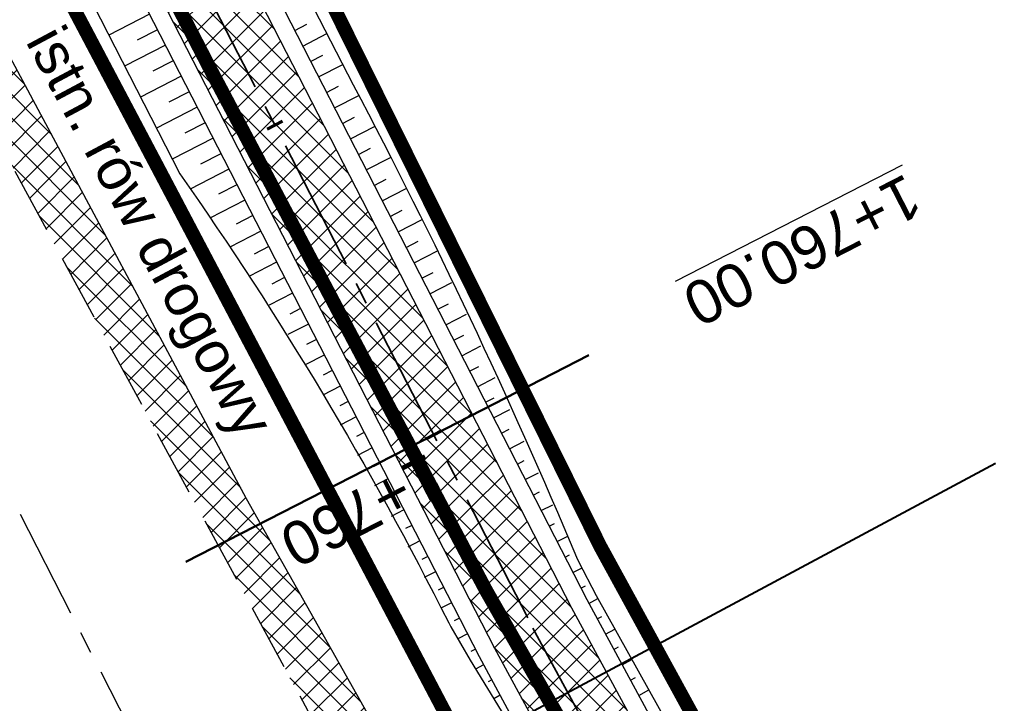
# Model space of a CAD drawing. Header units: metres. Extents: x 7529682 to 7533711, y 5721195 to 5727842.
# Tile 141 of 232: x 7530527 to 7530555, y 5726234 to 5726254. Entities that reach past the tile are written whole.
import ezdxf

# ---------------------------------------------------------------- set-up
doc = ezdxf.new("R2010")
doc.units = ezdxf.units.M
for name, pattern in [('817-dzialki-09-05-04$0$HIDDEN', [0.375, 0.25, -0.125]), ('ACAD_ISO05W100', [33, 24, -3, 0, -3, 0, -3]), ('CENTER', [50.800000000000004, 31.75, -6.35, 6.35, -6.35]), ('CENTER2', [28.575000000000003, 19.05, -3.175, 3.175, -3.175]), ('HIDDEN', [9.524999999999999, 6.35, -3.175])]:
    doc.linetypes.add(name, pattern=pattern)
for name, color, linetype in [('C-DROGI-SYTUACJA', 7, 'Continuous'), ('C-DROGI-SYTUACJA-ETYKIETY', 7, 'Continuous'), ('D-hatch-pobocza', 131, 'Continuous'), ('D-pobocza', 60, 'Continuous'), ('D-rowy', 160, 'Continuous'), ('D-skarpa', 2, 'Continuous'), ('D-skarpa-kreskowanie', 2, 'Continuous')]:
    doc.layers.add(name, color=color, linetype=linetype)
for name, color, linetype, lineweight, true_color in [('D-hatch-ciag-pieszo-rowerowy', 7, 'Continuous', 13, 0xff9f80), ('D-LR-etap-III', 7, '817-dzialki-09-05-04$0$HIDDEN', 50, 0x00008f), ('D-przekroje-pop', 7, 'Continuous', 50, 0x000099), ('D-typowe', 7, 'Continuous', 40, 0x0061c2)]:
    doc.layers.add(name, color=color, linetype=linetype, lineweight=lineweight, true_color=true_color)
for name, color, linetype, lineweight in [('D-krawędzie', 3, 'Continuous', 30), ('D-obrzeża', 2, 'Continuous', 30), ('D-opisy', 2, 'Continuous', 30), ('D-oś', 10, 'CENTER', 30), ('D-pas-drogowy', 7, 'ACAD_ISO05W100', 50)]:
    doc.layers.add(name, color=color, linetype=linetype, lineweight=lineweight)
doc.layers.add('poprzeczki', color=7, linetype='Continuous', true_color=0x0000c7)
doc.styles.get("Standard").update_dxf_attribs({"font": 'arial.ttf'})
pattern_1 = [(45, (0, 0), (-0.3367596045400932, 0.3367596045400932), []), (135, (0, 0), (-0.3367596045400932, -0.3367596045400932), [])]

# ---------------------------------------------------------------- blocks, each defined once
blk = doc.blocks.new('AeccTickLine')
at = {"color": 0, "linetype": 'ByBlock', "lineweight": -2}
blk.add_line((0, 1), (-3.673819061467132e-16, -1), dxfattribs=at)

msp = doc.modelspace()

# ---------------------------------------------------------------- hatches: boundary and pattern name
at = {"layer": 'D-hatch-ciag-pieszo-rowerowy'}
h = msp.add_hatch(dxfattribs=at)
h.set_pattern_fill('ANSI37', color=256, scale=0.15, style=0)
h.set_pattern_definition(pattern_1)
edge = h.paths.add_edge_path()
edge.add_line((7530579.998522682, 5726163.493739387), (7530582.284496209, 5726164.518555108))
edge.add_line((7530582.284496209, 5726164.518555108), (7530574.938047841, 5726178.433592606))
edge.add_arc((7530619.154135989, 5726201.777490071), 49.99999999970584, 202.6680019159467, 207.8318275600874, ccw=False)
edge.add_line((7530573.016462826, 5726182.507951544), (7530570.149922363, 5726189.371401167))
edge.add_arc((7530524.012249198, 5726170.10186264), 50.00000000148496, 22.66800191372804, 27.59343639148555)
edge.add_line((7530568.325081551, 5726193.261588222), (7530565.111118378, 5726199.411048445))
edge.add_arc((7530529.660852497, 5726180.883267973), 40.00000000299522, 27.5934364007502, 33.13088798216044)
edge.add_line((7530563.157820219, 5726202.745407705), (7530555.510576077, 5726214.462444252))
edge.add_arc((7530589.007543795, 5726236.324583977), 39.99999999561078, 208.4475238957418, 213.1308879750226, ccw=False)
edge.add_line((7530553.837393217, 5726217.270437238), (7530543.027684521, 5726237.223001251))
edge.add_line((7530543.027684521, 5726237.223001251), (7530528.098577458, 5726266.318802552))
edge.add_line((7530528.098577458, 5726266.318802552), (7530507.524476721, 5726305.703644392))
edge.add_line((7530507.524476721, 5726305.703644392), (7530488.365786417, 5726341.908676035))
edge.add_line((7530488.365786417, 5726341.908676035), (7530485.291037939, 5726347.724119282))
edge.add_line((7530485.291037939, 5726347.724119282), (7530482.336740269, 5726347.963133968))
edge.add_line((7530482.336740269, 5726347.963133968), (7530486.156097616, 5726340.739370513))
edge.add_line((7530486.156097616, 5726340.739370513), (7530505.311679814, 5726304.540212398))
edge.add_line((7530505.311679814, 5726304.540212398), (7530525.878466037, 5726265.169372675))
edge.add_line((7530525.878466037, 5726265.169372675), (7530540.816194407, 5726236.056769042))
edge.add_line((7530540.816194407, 5726236.056769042), (7530551.687957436, 5726215.98966512))
edge.add_arc((7530586.858108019, 5726235.043811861), 40.00000000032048, 208.4475238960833, 213.1308879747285)
edge.add_line((7530553.361140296, 5726213.181672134), (7530560.998180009, 5726201.480270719))
edge.add_arc((7530527.501212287, 5726179.618130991), 40.00000000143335, 27.59343638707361, 33.130887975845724, ccw=False)
edge.add_line((7530562.95147817, 5726198.145911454), (7530566.059636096, 5726192.19889448))
edge.add_arc((7530521.746803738, 5726169.039168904), 50.00000000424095, 22.668001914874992, 27.593436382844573, ccw=False)
edge.add_line((7530567.884476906, 5726188.308707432), (7530570.753025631, 5726181.440449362))
edge.add_arc((7530616.890698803, 5726200.709987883), 50.00000000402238, 202.6680019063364, 207.8318275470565)
edge.add_line((7530572.674610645, 5726177.366090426), (7530579.998522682, 5726163.493739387))
at = {"layer": 'D-hatch-pobocza'}
h = msp.add_hatch(dxfattribs=at)
h.set_pattern_fill('ANSI37', color=256, scale=0.15, style=0)
h.set_pattern_definition(pattern_1)
h.paths.add_polyline_path([(7530484.05, 5726334.34), (7530471.92, 5726357.11), (7530458.95, 5726381.07), (7530447.57, 5726403.23), (7530435.55, 5726425.46), (7530424.34, 5726446.96), (7530408.219999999, 5726477.68), (7530396.719999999, 5726499.26), (7530381.74, 5726527.87), (7530371.44, 5726547.5), (7530359.58, 5726569.81), (7530349.42, 5726588.72), (7530332.29, 5726621.37), (7530323.719999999, 5726638.05), (7530306.54, 5726670.82), (7530298.559999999, 5726686.33), (7530287.259999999, 5726707.54), (7530284.291048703, 5726713.261271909), (7530282.669641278, 5726712.403913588), (7530284.501430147, 5726708.939695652), (7530291.375516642, 5726695.939652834), (7530296.045865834, 5726687.107244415), (7530304.46414878, 5726671.186868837), (7530316.603827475, 5726648.181421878), (7530333.058434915, 5726617.014067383), (7530350.00379698, 5726585.00616126), (7530367.257623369, 5726552.315762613), (7530385.762825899, 5726517.234589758), (7530404.054360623, 5726482.546167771), (7530421.086512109, 5726450.182125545), (7530442.441939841, 5726409.661369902), (7530463.421308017, 5726369.849931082), (7530489.269347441, 5726320.82820421), (7530506.411845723, 5726288.291398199), (7530524.314558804, 5726254.7836642), (7530540.549094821, 5726224.891183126), (7530548.272673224, 5726210.668598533), (7530551.69684983, 5726207.034942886), (7530543.21, 5726222.9), (7530538.34, 5726232.11), (7530533.7, 5726240.35), (7530511.95, 5726280.97), (7530499.24, 5726305.31)])

# ---------------------------------------------------------------- linework, layer by layer
at = {"layer": 'C-DROGI-SYTUACJA', "color": 10, "linetype": 'CENTER2', "lineweight": 35, "ltscale": 0.2}
msp.add_lwpolyline([(7530444.81964382, 5726422.144181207), (7530467.787193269, 5726378.155809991), (7530487.261147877, 5726341.323634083), (7530506.418078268, 5726305.121928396), (7530526.988521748, 5726265.744087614), (7530541.921939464, 5726236.639885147), (7530552.762675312, 5726216.630051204, 0.02043787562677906), (7530554.435858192, 5726213.822058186), (7530562.078000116, 5726202.112839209, -0.02416639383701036), (7530564.031298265, 5726198.778479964), (7530567.391574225, 5726192.349071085, -0.02149457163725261), (7530568.851446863, 5726189.236921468), (7530572.058530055, 5726181.558099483, 0.02253525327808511), (7530573.595798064, 5726178.298612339), (7530581.269449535, 5726163.763813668, 0.09655801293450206), (7530584.871000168, 5726159.294358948), (7530589.549337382, 5726155.353842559, -0.1081082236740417), (7530591.633482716, 5726152.642882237), (7530599.060079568, 5726136.869261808, -0.1935663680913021), (7530599.403975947, 5726130.908749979), (7530599.097438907, 5726129.998316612, 0.2231735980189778), (7530599.582685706, 5726125.774388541), (7530602.576188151, 5726120.930317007, -0.0171909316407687)], format="xyb", dxfattribs=at)
at = {"layer": 'D-krawędzie', "linetype": 'HIDDEN', "ltscale": 0.3}
msp.add_lwpolyline([(7530304.46414878, 5726671.186868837), (7530316.603827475, 5726648.181421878), (7530333.058434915, 5726617.014067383), (7530350.00379698, 5726585.00616126), (7530367.257623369, 5726552.315762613), (7530385.762825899, 5726517.234589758), (7530404.054360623, 5726482.546167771), (7530421.086512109, 5726450.182125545), (7530442.441939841, 5726409.661369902), (7530463.421308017, 5726369.849931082), (7530489.269347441, 5726320.82820421), (7530506.411845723, 5726288.291398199), (7530524.314558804, 5726254.7836642), (7530540.549094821, 5726224.891183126), (7530548.24, 5726210.73)], dxfattribs=at)
at = {"layer": 'D-LR-etap-III', "ltscale": 10, "flags": 128}
msp.add_lwpolyline([(7531750.474471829, 5723895.103125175, 0.4, 0.4, 0), (7531750.505, 5723895.13, 0.4, 0.4, 0), (7531682.71, 5724022.92, 0.4, 0.4, 0), (7531619.177023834, 5724147.203692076, 0.4, 0.4, 0), (7531592.308960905, 5724198.48863389, 0.4, 0.4, 0), (7531553.263875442, 5724272.918564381, 0.4, 0.4, 0), (7531504.019999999, 5724366.79, 0.4, 0.4, 0), (7531482.09, 5724407.62, 0.4, 0.4, 0), (7531412.350402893, 5724541.182759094, 0.4, 0.4, 0), (7531388.463669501, 5724586.929768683, 0.4, 0.4, 0), (7531345.12, 5724669.94, 0.4, 0.4, 0), (7531127.66, 5725081.67, 0.4, 0.4, 0), (7531059.253139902, 5725211.040795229, 0.4, 0.4, 0), (7531008.007244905, 5725307.953830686, 0.4, 0.4, 0), (7530964.181635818, 5725390.835555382, 0.4, 0.4, 0), (7530914.557354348, 5725484.683561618, 0.4, 0.4, 0), (7530865.243241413, 5725577.493975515, 0.4, 0.4, 0), (7530840.085257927, 5725624.058651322, 0.4, 0.4, 0), (7530802.559525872, 5725694.924584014, 0.4, 0.4, 0), (7530755.54, 5725787.51, 0.4, 0.4, 0), (7530708.717810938, 5725876.303221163, 0.4, 0.4, 0), (7530695.12, 5725902.09, 0.4, 0.4, 0), (7530642.91397006, 5726001.07839487, 0.4, 0.4, 0), (7530634.934723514, 5726016.146615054, 0.4, 0.4, 0), (7530610.820000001, 5726061.929999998, 0.4, 0.4, 0), (7530610.820000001, 5726061.929999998, 0.4, 0.4, 0), (7530607.21, 5726063.51, 0.4, 0.4, 0), (7530597.42, 5726080.68, 0.4, 0.4, 0), (7530591.16, 5726088.44, 0.4, 0.4, 0), (7530581.28, 5726107.21, 0.4, 0.4, 0), (7530571.29, 5726130.56, 0.4, 0.4, 0), (7530549.554994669, 5726171.527317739, 0.4, 0.4, 0), (7530531.014309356, 5726206.473807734, 0.4, 0.4, 0), (7530516.461208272, 5726236.016618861, 0.4, 0.4, 0), (7530500.798929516, 5726266.141265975, 0.4, 0.4, 0), (7530491.349999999, 5726283.94, 0.4, 0.4, 0), (7530482.4, 5726303.41, 0.4, 0.4, 0), (7530482.4, 5726303.41, 0.4, 0.4, 0), (7530450.41, 5726357.28, 0.4, 0.4, 0), (7530397.759396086, 5726458.499907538, 0.4, 0.4, 0), (7530334.707815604, 5726583.664702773, 0.4, 0.4, 0), (7530303.939274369, 5726645.167943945, 0.4, 0.4, 0), (7530300.509779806, 5726651.777515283, 0.4, 0.4, 0), (7530289.213532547, 5726671.966724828, 0.4, 0.4, 0), (7530281.54, 5726685.57, 0.4, 0.4, 0), (7530261.37085633, 5726724.163374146, 0.4, 0.4, 0), (7530254.03, 5726738.21, 0.4, 0.4, 0), (7530197.219999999, 5726845.06, 0.4, 0.4, 0), (7530194.71, 5726849.15, 0.4, 0.4, 0), (7530195.92, 5726850.75, 0.4, 0.4, 0), (7530170.546669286, 5726892.961489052, 0.4, 0.4, 0), (7530143.174718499, 5726945.065838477, 0.4, 0.4, 0), (7530105.059999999, 5727018.32, 0.4, 0.4, 0), (7530100.059999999, 5727027.16, 0.4, 0.4, 0), (7530062.318670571, 5727099.625398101, 0.4, 0.4, 0), (7530015.378537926, 5727189.420463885, 0.4, 0.4, 0), (7529983.207960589, 5727250.206596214, 0.4, 0.4, 0), (7529953.284293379, 5727306.74720398, 0.4, 0.4, 0), (7529900.67053443, 5727406.15903814, 0.4, 0.4, 0), (7529890.630239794, 5727425.131178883, 0.4, 0.4, 0), (7529875.155383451, 5727454.426350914, 0.4, 0.4, 0), (7529857.560096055, 5727487.787346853, 0.4, 0.4, 0), (7529835.194401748, 5727530.19312405, 0.4, 0.4, 0), (7529811.740544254, 5727574.662079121, 0.4, 0.4, 0), (7529792.101859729, 5727611.922638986, 0.4, 0.4, 0), (7529768.066117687, 5727657.469613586, 0.4, 0.4, 0), (7529755.210566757, 5727682.131373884, 0.4, 0.4, 0), (7529753.309999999, 5727681.13, 0.4, 0.4, 0), (7529739.21, 5727707.77, 0.4, 0.4, 0), (7529735.394745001, 5727711.251990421, 0.4, 0.4, 0), (7529725.42, 5727730.2, 0.4, 0.4, 0), (7529723.55, 5727729.88, 0.4, 0.4, 0), (7529695.566668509, 5727782.932080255, 0.4, 0.4, 0), (7529717.67971874, 5727794.024357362, 0.4, 0.4, 0), (7529736.274870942, 5727758.647400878, 0.4, 0.4, 0), (7529736.274870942, 5727758.647400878, 0.4, 0.4, 0), (7529744.511003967, 5727750.406106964, 0.4, 0.4, 0), (7529744.511003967, 5727750.406106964, 0.4, 0.4, 0), (7529750.282568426, 5727738.549848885, 0.4, 0.4, 0), (7529777.108510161, 5727687.569424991, 0.4, 0.4, 0), (7529796.51537536, 5727651.329932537, 0.4, 0.4, 0), (7529814.937945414, 5727616.793170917, 0.4, 0.4, 0), (7529839.006722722, 5727572.303976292, 0.4, 0.4, 0), (7529860.617626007, 5727532.509108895, 0.4, 0.4, 0), (7529882.348967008, 5727491.504261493, 0.4, 0.4, 0), (7529904.865139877, 5727449.096370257, 0.4, 0.4, 0), (7529920.747384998, 5727418.884773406, 0.4, 0.4, 0), (7529946.676504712, 5727368.547487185, 0.4, 0.4, 0), (7529972.024701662, 5727320.573310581, 0.4, 0.4, 0), (7529987.740014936, 5727290.153392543, 0.4, 0.4, 0), (7529996.497385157, 5727273.661630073, 0.4, 0.4, 0), (7530017.541471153, 5727234.202689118, 0.4, 0.4, 0), (7530033.053657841, 5727204.864166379, 0.4, 0.4, 0), (7530051.622983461, 5727170.222745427, 0.4, 0.4, 0), (7530069.276612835, 5727137.015751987, 0.4, 0.4, 0), (7530089.385386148, 5727097.533639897, 0.4, 0.4, 0), (7530109.712512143, 5727060.746615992, 0.4, 0.4, 0), (7530136.769722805, 5727011.640131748, 0.4, 0.4, 0), (7530162.446686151, 5726962.743777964, 0.4, 0.4, 0), (7530187.674104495, 5726916.992101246, 0.4, 0.4, 0), (7530207.820739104, 5726879.335323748, 0.4, 0.4, 0), (7530230.625609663, 5726834.518686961, 0.4, 0.4, 0), (7530262.288093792, 5726776.61832811, 0.4, 0.4, 0), (7530277.509672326, 5726760.213143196, 0.4, 0.4, 0), (7530286.036865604, 5726744.106684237, 0.4, 0.4, 0), (7530288.097472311, 5726735.884066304, 0.4, 0.4, 0), (7530290.393870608, 5726725.046963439, 0.4, 0.4, 0), (7530296.17664807, 5726713.582980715, 0.4, 0.4, 0), (7530302.726195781, 5726701.18226779, 0.4, 0.4, 0), (7530325.685047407, 5726657.466383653, 0.4, 0.4, 0), (7530343.243978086, 5726623.648592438, 0.4, 0.4, 0), (7530360.229820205, 5726591.746871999, 0.4, 0.4, 0), (7530383.20855044, 5726548.059469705, 0.4, 0.4, 0), (7530406.017875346, 5726503.605514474, 0.4, 0.4, 0), (7530427.464919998, 5726462.620289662, 0.4, 0.4, 0), (7530447.9278544, 5726424.388014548, 0.4, 0.4, 0), (7530471.126878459, 5726379.920667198, 0.4, 0.4, 0), (7530490.501003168, 5726343.033350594, 0.4, 0.4, 0), (7530509.499458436, 5726306.733076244, 0.4, 0.4, 0), (7530529.890269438, 5726267.244072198, 0.4, 0.4, 0), (7530543.852446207, 5726238.990319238, 0.4, 0.4, 0), (7530554.808897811, 5726218.943990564, 0.4, 0.4, 0), (7530559.027108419, 5726212.223286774, 0.4, 0.4, 0), (7530563.060988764, 5726206.409670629, 0.4, 0.4, 0), (7530566.93354971, 5726200.463543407, 0.4, 0.4, 0), (7530569.771022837, 5726194.901501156, 0.4, 0.4, 0), (7530571.47319415, 5726191.282350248, 0.4, 0.4, 0), (7530572.839142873, 5726188.024533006, 0.4, 0.4, 0), (7530575.295071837, 5726182.034664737, 0.4, 0.4, 0), (7530579.736851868, 5726173.306070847, 0.4, 0.4, 0), (7530583.3, 5726167.41, 0.4, 0.4, 0), (7530593.4, 5726163.33, 0.4, 0.4, 0), (7530598.618375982, 5726155.264489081, 0.4, 0.4, 0), (7530608.258304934, 5726140.497132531, 0.4, 0.4, 0), (7530603.269999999, 5726136.83, 0.4, 0.4, 0), (7530606.53, 5726131.84, 0.4, 0.4, 0), (7530604.239057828, 5726124.21679044, 0.4, 0.4, 0), (7530605.847136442, 5726121.630127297, 0.4, 0.4, 0), (7530608.971611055, 5726116.164124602, 0.4, 0.4, 0), (7530618.114293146, 5726097.791111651, 0.4, 0.4, 0), (7530651.213125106, 5726034.959524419, 0.4, 0.4, 0), (7530670.243741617, 5725998.61095082, 0.4, 0.4, 0), (7530698.075474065, 5725945.952624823, 0.4, 0.4, 0), (7530716.505955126, 5725911.3051464, 0.4, 0.4, 0), (7530735.223454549, 5725875.667401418, 0.4, 0.4, 0), (7530752.504235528, 5725842.154920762, 0.4, 0.4, 0), (7530778.310652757, 5725793.501254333, 0.4, 0.4, 0), (7530797.499961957, 5725756.381811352, 0.4, 0.4, 0), (7530812.518974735, 5725728.28874362, 0.4, 0.4, 0), (7530820.039295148, 5725713.160404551, 0.4, 0.4, 0), (7530822.422446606, 5725710.193574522, 0.4, 0.4, 0), (7530833.154893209, 5725688.800634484, 0.4, 0.4, 0), (7530849.629354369, 5725656.158601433, 0.4, 0.4, 0), (7530867.98290276, 5725621.963939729, 0.4, 0.4, 0), (7530872.629809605, 5725612.88760475, 0.4, 0.4, 0), (7530880.354488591, 5725597.594500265, 0.4, 0.4, 0), (7530883.839446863, 5725593.389159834, 0.4, 0.4, 0), (7530891.782113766, 5725587.763349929, 0.4, 0.4, 0), (7530895.038670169, 5725584.280746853, 0.4, 0.4, 0), (7530897.033644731, 5725580.941110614, 0.4, 0.4, 0), (7530900.951646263, 5725579.945856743, 0.4, 0.4, 0), (7530904.80970798, 5725571.977328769, 0.4, 0.4, 0), (7530903.682362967, 5725568.566434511, 0.4, 0.4, 0), (7530908.900614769, 5725558.844845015, 0.4, 0.4, 0), (7530910.252030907, 5725545.671606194, 0.4, 0.4, 0), (7530912.872986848, 5725538.645543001, 0.4, 0.4, 0), (7530945.278171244, 5725478.464284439, 0.4, 0.4, 0), (7530959.692318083, 5725450.24628822, 0.4, 0.4, 0), (7531002.82670893, 5725368.192370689, 0.4, 0.4, 0), (7531044.703532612, 5725290.314293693, 0.4, 0.4, 0), (7531064.098839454, 5725253.212562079, 0.4, 0.4, 0), (7531083.010253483, 5725216.677517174, 0.4, 0.4, 0), (7531113.013137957, 5725158.465613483, 0.4, 0.4, 0), (7531137.364304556, 5725113.07076138, 0.4, 0.4, 0), (7531150.830830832, 5725086.711759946, 0.4, 0.4, 0), (7531159.745663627, 5725076.640848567, 0.4, 0.4, 0), (7531166.309999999, 5725074.58, 0.4, 0.4, 0), (7531172.29, 5725062.58, 0.4, 0.4, 0), (7531170.589828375, 5725055.605912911, 0.4, 0.4, 0), (7531173.732823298, 5725044.080706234, 0.4, 0.4, 0), (7531215.342008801, 5724964.859648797, 0.4, 0.4, 0), (7531238.054496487, 5724921.684649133, 0.4, 0.4, 0), (7531262.389821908, 5724875.282876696, 0.4, 0.4, 0), (7531295.587160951, 5724811.265731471, 0.4, 0.4, 0), (7531348.487908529, 5724712.362812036, 0.4, 0.4, 0), (7531363.740817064, 5724682.68394264, 0.4, 0.4, 0), (7531366.986905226, 5724675.865317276, 0.4, 0.4, 0), (7531382.541261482, 5724646.110625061, 0.4, 0.4, 0), (7531401.299165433, 5724610.874551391, 0.4, 0.4, 0), (7531428.964837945, 5724558.862274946, 0.4, 0.4, 0), (7531449.111202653, 5724520.397801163, 0.4, 0.4, 0), (7531477.292992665, 5724465.831467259, 0.4, 0.4, 0), (7531500.996290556, 5724421.112506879, 0.4, 0.4, 0), (7531512.121834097, 5724400.549045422, 0.4, 0.4, 0), (7531513.78163794, 5724396.757451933, 0.4, 0.4, 0), (7531526.32, 5724379.39, 0.4, 0.4, 0), (7531566.783642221, 5724302.73628205, 0.4, 0.4, 0), (7531578.579156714, 5724282.774819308, 0.4, 0.4, 0), (7531584.232619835, 5724273.111246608, 0.4, 0.4, 0), (7531590.109283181, 5724263.508189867, 0.4, 0.4, 0), (7531593.027899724, 5724258.771479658, 0.4, 0.4, 0), (7531595.711841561, 5724254.226824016, 0.4, 0.4, 0), (7531601.659976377, 5724243.898197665, 0.4, 0.4, 0), (7531606.097733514, 5724235.986407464, 0.4, 0.4, 0), (7531609.382207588, 5724230.799061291, 0.4, 0.4, 0), (7531611.580260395, 5724227.671180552, 0.4, 0.4, 0), (7531612.707802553, 5724225.86410867, 0.4, 0.4, 0), (7531618.665224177, 5724214.480919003, 0.4, 0.4, 0), (7531619.885522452, 5724212.333950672, 0.4, 0.4, 0), (7531620.931818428, 5724210.787064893, 0.4, 0.4, 0), (7531623.518605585, 5724207.111542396, 0.4, 0.4, 0), (7531626.143926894, 5724203.61306897, 0.4, 0.4, 0), (7531632.022984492, 5724196.485954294, 0.4, 0.4, 0), (7531653.949089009, 5724152.617641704, 0.4, 0.4, 0), (7531656.750690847, 5724143.103797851, 0.4, 0.4, 0), (7531659.61440691, 5724133.254504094, 0.4, 0.4, 0), (7531661.627147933, 5724128.646047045, 0.4, 0.4, 0.01093811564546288), (7531674.314987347, 5724101.43546424, 0.4, 0.4, 0), (7531685.137626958, 5724081.408252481, 0.4, 0.4, 0), (7531692.159945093, 5724066.277333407, 0.4, 0.4, 0), (7531699.662164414, 5724051.388120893, 0.4, 0.4, 0), (7531704.480624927, 5724040.808561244, 0.4, 0.4, 0), (7531704.480624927, 5724040.808561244, 0.4, 0.4, 0), (7531704.401251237, 5724037.368913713, 0.4, 0.4, 0), (7531720.383609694, 5724003.441317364, 0.4, 0.4, 0), (7531728.79890528, 5723986.206298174, 0.4, 0.4, 0), (7531733.237926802, 5723977.192631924, 0.4, 0.4, 0), (7531736.750027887, 5723969.505210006, 0.4, 0.4, 0), (7531737.336143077, 5723968.518916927, 0.4, 0.4, 0), (7531738.285051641, 5723967.699360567, 0.4, 0.4, 0), (7531742.180915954, 5723962.346428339, 0.4, 0.4, 0), (7531744.286141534, 5723958.615526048, 0.4, 0.4, 0), (7531755.393260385, 5723944.192617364, 0.4, 0.4, 0), (7531758.69, 5723936.76, 0.4, 0.4, 0), (7531780.08, 5723929.25, 0.4, 0.4, 0), (7531792.611989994, 5723906.337708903, 0.4, 0.4, 0), (7531792.611989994, 5723906.337708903, 0.4, 0.4, 0), (7531756.962094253, 5723883.055323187, 0.4, 0.4, 0), (7531750.46, 5723895.130000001, 0.4, 0.4, 0), (7531750.46, 5723895.130000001, 0, 0, 0)], format="xyseb", dxfattribs=at)
at = {"layer": 'D-obrzeża'}
for points in [[(7530445.927238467, 5726422.723607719), (7530468.89375299, 5726378.737218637), (7530488.365786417, 5726341.908676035), (7530507.524476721, 5726305.703644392), (7530528.098577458, 5726266.318802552), (7530543.027684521, 5726237.223001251), (7530553.837393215, 5726217.270437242, 0.02043787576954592), (7530555.510576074, 5726214.462444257), (7530563.157820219, 5726202.745407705, -0.0241663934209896), (7530565.111118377, 5726199.411048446), (7530568.325081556, 5726193.261588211, -0.0214945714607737), (7530570.149922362, 5726189.371401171), (7530573.016462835, 5726182.507951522, 0.02253525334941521), (7530574.938047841, 5726178.433592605), (7530582.466790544, 5726164.173268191, 0.1441227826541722), (7530586.406513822, 5726160.126788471), (7530591.401727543, 5726157.316315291, -0.1432658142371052), (7530593.36372415, 5726155.307912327), (7530594.228048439, 5726153.684013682)], [(7530443.712049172, 5726421.564754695), (7530466.680633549, 5726377.574401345), (7530486.156097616, 5726340.739370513), (7530505.311679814, 5726304.540212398), (7530525.878466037, 5726265.169372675), (7530540.816194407, 5726236.056769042), (7530551.687957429, 5726215.989665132, 0.02043787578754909), (7530553.361140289, 5726213.181672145), (7530560.998180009, 5726201.480270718, -0.02416639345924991), (7530562.95147817, 5726198.145911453), (7530566.059636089, 5726192.198894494, -0.02149457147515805), (7530567.884476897, 5726188.308707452), (7530570.753025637, 5726181.440449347, 0.02253525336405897), (7530572.674610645, 5726177.366090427), (7530580.714128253, 5726162.138298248, 0.1015835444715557), (7530584.545960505, 5726157.478765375), (7530584.686263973, 5726157.365285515, -0.1007353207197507), (7530588.494501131, 5726152.75026333), (7530588.874100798, 5726152.037068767)]]:
    msp.add_lwpolyline(points, format="xyb", dxfattribs=at)
at = {"layer": 'D-oś', "ltscale": 0.1}
msp.add_lwpolyline([(7530594.845000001, 5726110.895), (7530540.21, 5726214.45), (7530503.320056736, 5726286.650988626), (7530486.173361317, 5726319.195761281), (7530460.324927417, 5726368.21823651), (7530439.345630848, 5726408.029539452), (7530417.989237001, 5726448.552129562), (7530400.958415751, 5726480.913646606), (7530382.667120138, 5726515.601615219), (7530364.162298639, 5726550.68206594), (7530346.909504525, 5726583.37050876), (7530329.964237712, 5726615.378234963), (7530313.508365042, 5726646.547986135), (7530301.370075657, 5726669.550802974)], dxfattribs=at)
at = {"layer": 'D-pas-drogowy', "ltscale": 0.2, "flags": 128}
msp.add_lwpolyline([(7531633.018560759, 5724182.834272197, 0.4, 0.4, 0), (7531617.558899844, 5724211.608162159, 0.4, 0.4, 0), (7531566.783642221, 5724302.73628205, 0.4, 0.4, 0), (7531538.419082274, 5724356.469679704, 0.4, 0.4, 0), (7531526.32, 5724379.39, 0.4, 0.4, 0), (7531516.102085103, 5724393.607319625, 0.4, 0.4, 0.001485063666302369), (7531513.78037409, 5724396.837773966, 0.4, 0.4, 0), (7531501.87, 5724413.41, 0.4, 0.4, 0), (7531474.926107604, 5724464.507896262, 0.4, 0.4, 0), (7531446.200436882, 5724518.992313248, 0.4, 0.4, 0), (7531424.962185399, 5724559.262257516, 0.4, 0.4, 0), (7531398.444460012, 5724609.565801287, 0.4, 0.4, 0), (7531379.647455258, 5724645.216004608, 0.4, 0.4, 0), (7531365.23, 5724672.56, 0.4, 0.4, 0), (7531341.305752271, 5724717.915356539, 0.4, 0.4, 0), (7531312.899996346, 5724771.788898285, 0.4, 0.4, 0), (7531292.590923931, 5724810.306502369, 0.4, 0.4, 0), (7531259.391619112, 5724873.271351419, 0.4, 0.4, 0), (7531233.740401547, 5724921.922582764, 0.4, 0.4, 0), (7531203.072738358, 5724980.092044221, 0.4, 0.4, 0), (7531173.471398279, 5725036.225177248, 0.4, 0.4, 0), (7531168.269999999, 5725046.09, 0.4, 0.4, 0), (7531172.29, 5725062.58, 0.4, 0.4, 0), (7531166.309999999, 5725074.58, 0.4, 0.4, 0), (7531150.32, 5725079.6, 0.4, 0.4, 0), (7531141.5, 5725096.43, 0.4, 0.4, 0), (7531109.311735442, 5725157.814415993, 0.4, 0.4, 0), (7531086.641300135, 5725201.047918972, 0.4, 0.4, 0), (7531059.198258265, 5725253.383662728, 0.4, 0.4, 0), (7531028.206828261, 5725312.48946212, 0.4, 0.4, 0), (7530999.104694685, 5725367.990143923, 0.4, 0.4, 0), (7530956.247527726, 5725449.724815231, 0.4, 0.4, 0), (7530924.397774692, 5725510.463768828, 0.4, 0.4, 0), (7530897.509999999, 5725561.74, 0.4, 0.4, 0), (7530894.46, 5725566.14, 0.4, 0.4, 0), (7530892.16, 5725570.49, 0.4, 0.4, 0), (7530869.362688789, 5725613.307018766, 0.4, 0.4, 0), (7530861.693971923, 5725627.704613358, 0.4, 0.4, 0), (7530852.74, 5725644.52, 0.4, 0.4, 0), (7530831.509999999, 5725684.2, 0.4, 0.4, 0), (7530811.13, 5725722.52, 0.4, 0.4, 0), (7530792.3476413, 5725757.940652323, 0.4, 0.4, 0), (7530768.03, 5725803.8, 0.4, 0.4, 0), (7530748.768542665, 5725840.178507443, 0.4, 0.4, 0), (7530727.7, 5725879.97, 0.4, 0.4, 0), (7530712.0981582, 5725909.54523909, 0.4, 0.4, 0), (7530693.644105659, 5725944.645156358, 0.4, 0.4, 0), (7530665.702224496, 5725997.538976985, 0.4, 0.4, 0), (7530641.759999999, 5726042.88, 0.4, 0.4, 0), (7530616.5, 5726091.48, 0.4, 0.4, 0), (7530604.628439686, 5726114.319880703, 0.4, 0.4, -0.007762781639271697), (7530602.5, 5726118.43, 0.4, 0.4, 0), (7530603.992037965, 5726123.394821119, 0.4, 0.4, 0), (7530606.53, 5726131.84, 0.4, 0.4, 0), (7530603.269999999, 5726136.83, 0.4, 0.4, 0), (7530593.775620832, 5726151.368713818, 0.4, 0.4, 0), (7530590.202637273, 5726156.84001263, 0.4, 0.4, 0), (7530583.3, 5726167.41, 0.4, 0.4, 0), (7530580.578343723, 5726170.427567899, 0.4, 0.4, 0), (7530575.849999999, 5726175.67, 0.4, 0.4, 0), (7530569.009999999, 5726186.66, 0.4, 0.4, 0), (7530562.555322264, 5726199.189409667, 0.4, 0.4, 0), (7530555.67, 5726211.39, 0.4, 0.4, 0), (7530548.29, 5726224.23, 0.4, 0.4, 0), (7530540.58, 5726237.71, 0.4, 0.4, 0), (7530532.679999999, 5726252.65, 0.4, 0.4, 0), (7530524.059999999, 5726269.35, 0.4, 0.4, 0), (7530502.82, 5726309.91, 0.4, 0.4, 0), (7530488.83, 5726336.63, 0.4, 0.4, 0), (7530466.03, 5726380.16, 0.4, 0.4, 0), (7530438.469999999, 5726432.77, 0.4, 0.4, 0), (7530424.53, 5726459.09, 0.4, 0.4, 0), (7530401.63, 5726502.97, 0.4, 0.4, 0), (7530383.38, 5726538.06, 0.4, 0.4, 0), (7530353.969999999, 5726593.52, 0.4, 0.4, 0), (7530338.469999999, 5726622.74, 0.4, 0.4, 0), (7530322.009999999, 5726653.88, 0.4, 0.4, 0), (7530297.54, 5726700.33, 0.4, 0.4, 0), (7530287.38, 5726719.6, 0.4, 0.4, 0), (7530285.94993921, 5726722.315508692, 0.4, 0.4, 0), (7530280.259999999, 5726733.12, 0.4, 0.4, 0), (7530266.73, 5726758.74, 0.4, 0.4, 0), (7530260.42, 5726770.47, 0.4, 0.4, 0), (7530253.25, 5726783.82, 0.4, 0.4, 0), (7530244.95, 5726799.33, 0.4, 0.4, 0), (7530239.389999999, 5726808.49, 0.4, 0.4, 0), (7530238.29, 5726807.9, 0.4, 0.4, 0), (7530218.11, 5726850.67, 0.4, 0.4, 0), (7530175.906646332, 5726928.168028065, 0.4, 0.4, 0), (7530096.679999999, 5727076.15, 0.4, 0.4, 0), (7530094.679999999, 5727079.89, 0.4, 0.4, 0), (7530064.59693469, 5727135.522637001, 0.4, 0.4, 0), (7530046.730970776, 5727168.8921561, 0.4, 0.4, 0), (7530025.803045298, 5727208.461374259, 0.4, 0.4, 0), (7530012.846501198, 5727232.979315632, 0.4, 0.4, 0), (7529994.15, 5727268.45, 0.4, 0.4, 0), (7529981.670868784, 5727291.93018666, 0.4, 0.4, 0), (7529949.889999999, 5727351.73, 0.4, 0.4, 0), (7529924.75, 5727399.03, 0.4, 0.4, 0), (7529915.515824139, 5727417.099754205, 0.4, 0.4, 0), (7529885.83, 5727475.19, 0.4, 0.4, 0), (7529862.559999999, 5727519.97, 0.4, 0.4, 0), (7529852.984923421, 5727538.191086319, 0.4, 0.4, 0), (7529836.513084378, 5727569.51130111, 0.4, 0.4, 0), (7529815.36890814, 5727609.140983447, 0.4, 0.4, 0), (7529792.795203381, 5727651.247499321, 0.4, 0.4, 0), (7529774.199114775, 5727685.858348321, 0.4, 0.4, 0), (7529746.966026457, 5727736.059440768, 0.4, 0.4, 0), (7529733.92, 5727757.62, 0.4, 0.4, 0), (7529708.607472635, 5727806.388536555, 0.4, 0.4, 0), (7529688.491967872, 5727796.344621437, 0.4, 0.4, 0), (7529723.55, 5727729.88, 0.4, 0.4, 0), (7529725.42, 5727730.2, 0.4, 0.4, 0), (7529735.38, 5727711.28, 0.4, 0.4, 0), (7529739.21, 5727707.77, 0.4, 0.4, 0), (7529753.309999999, 5727681.13, 0.4, 0.4, 0), (7529755.178396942, 5727682.114424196, 0.4, 0.4, 0), (7529792.101859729, 5727611.922638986, 0.4, 0.4, 0), (7529811.740544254, 5727574.662079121, 0.4, 0.4, 0), (7529835.194401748, 5727530.19312405, 0.4, 0.4, 0), (7529857.560096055, 5727487.787346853, 0.4, 0.4, 0), (7529875.155383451, 5727454.426350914, 0.4, 0.4, 0), (7529890.630239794, 5727425.131178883, 0.4, 0.4, 0), (7529900.67053443, 5727406.15903814, 0.4, 0.4, 0), (7529953.284293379, 5727306.74720398, 0.4, 0.4, 0), (7529983.207960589, 5727250.206596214, 0.4, 0.4, 0), (7530015.378537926, 5727189.420463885, 0.4, 0.4, 0), (7530062.318670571, 5727099.625398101, 0.4, 0.4, 0), (7530100.059999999, 5727027.16, 0.4, 0.4, 0), (7530105.059999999, 5727018.32, 0.4, 0.4, 0), (7530143.174718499, 5726945.065838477, 0.4, 0.4, 0), (7530170.546669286, 5726892.961489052, 0.4, 0.4, 0), (7530195.92, 5726850.75, 0.4, 0.4, 0), (7530194.71, 5726849.15, 0.4, 0.4, 0), (7530197.219999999, 5726845.06, 0.4, 0.4, 0), (7530254.03, 5726738.21, 0.4, 0.4, 0), (7530261.37085633, 5726724.163374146, 0.4, 0.4, 0), (7530281.54, 5726685.57, 0.4, 0.4, 0), (7530289.213532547, 5726671.966724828, 0.4, 0.4, 0), (7530300.509779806, 5726651.777515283, 0.4, 0.4, 0), (7530303.939274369, 5726645.167943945, 0.4, 0.4, 0), (7530334.707815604, 5726583.664702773, 0.4, 0.4, 0), (7530397.759396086, 5726458.499907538, 0.4, 0.4, 0), (7530450.41, 5726357.28, 0.4, 0.4, 0), (7530482.4, 5726303.41, 0.4, 0.4, 0), (7530483.687990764, 5726301.003383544, 0.4, 0.4, 0), (7530491.349999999, 5726283.94, 0.4, 0.4, 0), (7530512.67, 5726243.78, 0.4, 0.4, 0), (7530529.429999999, 5726209.46, 0.4, 0.4, 0), (7530571.29, 5726130.56, 0.4, 0.4, 0), (7530581.28, 5726107.21, 0.4, 0.4, 0), (7530591.16, 5726088.44, 0.4, 0.4, 0), (7530597.42, 5726080.68, 0.4, 0.4, 0), (7530607.21, 5726063.51, 0.4, 0.4, 0), (7530610.820000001, 5726061.929999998, 0.4, 0.4, 0), (7530634.934723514, 5726016.146615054, 0.4, 0.4, 0), (7530642.91397006, 5726001.07839487, 0.4, 0.4, 0), (7530695.12, 5725902.09, 0.4, 0.4, 0), (7530708.717810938, 5725876.303221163, 0.4, 0.4, 0), (7530755.54, 5725787.51, 0.4, 0.4, 0), (7530802.559525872, 5725694.924584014, 0.4, 0.4, 0), (7530840.085257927, 5725624.058651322, 0.4, 0.4, 0), (7530865.243241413, 5725577.493975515, 0.4, 0.4, 0), (7530914.557354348, 5725484.683561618, 0.4, 0.4, 0), (7530964.181635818, 5725390.835555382, 0.4, 0.4, 0), (7531008.007244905, 5725307.953830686, 0.4, 0.4, 0), (7531059.253139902, 5725211.040795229, 0.4, 0.4, 0), (7531127.66, 5725081.67, 0.4, 0.4, 0), (7531345.12, 5724669.94, 0.4, 0.4, 0), (7531388.463669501, 5724586.929768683, 0.4, 0.4, 0), (7531412.350402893, 5724541.182759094, 0.4, 0.4, 0), (7531482.09, 5724407.62, 0.4, 0.4, 0), (7531504.019999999, 5724366.79, 0.4, 0.4, 0), (7531519.374444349, 5724337.520497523, 0.4, 0.4, 0), (7531563.748815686, 5724252.931583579, 0.4, 0.4, 0), (7531602.175111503, 5724179.681224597, 0.4, 0.4, 0), (7531619.177023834, 5724147.203692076, 0.4, 0.4, 0), (7531625.038493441, 5724135.63500206, 0.4, 0.4, 0), (7531656.796442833, 5724073.31633882, 0.4, 0.4, 0), (7531675.12, 5724037.36, 0.4, 0.4, 0), (7531682.71, 5724022.92, 0.4, 0.4, 0), (7531705.565196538, 5723979.810545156, 0.4, 0.4, 0), (7531736.605941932, 5723921.261514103, 0.4, 0.4, 0), (7531750.46, 5723895.130000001, 0.4, 0.4, 0), (7531740.769999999, 5723886.56, 0.4, 0.4, 0), (7531732.86, 5723885, 0.4, 0.4, 0), (7531722.179999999, 5723887.77, 0.4, 0.4, 0), (7531729.87, 5723862.17, 0.4, 0.4, 0), (7531742.92, 5723861.93, 0.4, 0.4, 0), (7531763.71, 5723859.52, 0.4, 0.4, 0), (7531768.42, 5723854.12, 0.4, 0.4, 0), (7531787.42, 5723817.97, 0.4, 0.4, 0), (7531795.57, 5723809.82, 0.4, 0.4, 0), (7531816.346897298, 5723819.850397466, 0.4, 0.4, 0), (7531816.346897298, 5723819.850397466, 0.4, 0.4, 0), (7531805.059999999, 5723843.23, 0.4, 0.4, 0), (7531803.61, 5723886.23, 0.4, 0.4, 0), (7531803.61, 5723886.23, 0.4, 0.4, 0), (7531780.08, 5723929.25, 0.4, 0.4, 0), (7531758.69, 5723936.76, 0.4, 0.4, 0), (7531749.3590272, 5723946.412126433, 0.4, 0.4, 0), (7531742.71, 5723953.29, 0.4, 0.4, 0), (7531735.177368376, 5723967.877529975, 0.4, 0.4, 0), (7531722.37, 5723992.68, 0.4, 0.4, 0), (7531705.041669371, 5724030.885563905, 0.4, 0.4, 0), (7531699.469999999, 5724043.17, 0.4, 0.4, 0), (7531692.69, 5724058.11, 0.4, 0.4, 0), (7531679.672010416, 5724084.016803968, 0.4, 0.4, 0), (7531674.55, 5724094.21, 0.4, 0.4, 0), (7531666.633166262, 5724114.002855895, 0.4, 0.4, 0), (7531649, 5724153.82, 0.4, 0.4, 0), (7531641.49, 5724149.34, 0.4, 0.4, 0), (7531626.04, 5724179.34, 0.4, 0.4, 0), (7531633.03, 5724182.84, 0, 0, 0)], format="xyseb", dxfattribs=at)
at = {"layer": 'D-pobocza'}
msp.add_lwpolyline([(7530548.272673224, 5726210.668598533), (7530551.69684983, 5726207.034942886), (7530543.21, 5726222.9), (7530538.34, 5726232.11), (7530533.7, 5726240.35), (7530511.95, 5726280.97), (7530499.24, 5726305.31), (7530484.05, 5726334.34), (7530471.92, 5726357.11), (7530458.95, 5726381.07), (7530447.57, 5726403.23), (7530435.55, 5726425.46), (7530424.34, 5726446.96), (7530408.219999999, 5726477.68), (7530396.719999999, 5726499.26), (7530381.74, 5726527.87), (7530371.44, 5726547.5), (7530359.58, 5726569.81), (7530349.42, 5726588.72), (7530332.29, 5726621.37), (7530323.719999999, 5726638.05), (7530306.54, 5726670.82)], dxfattribs=at)
for points in [[(7530324.032388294, 5726655.813713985), (7530341.471974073, 5726622.699070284), (7530358.390317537, 5726590.298920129), (7530381.35380982, 5726547.094645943), (7530404.499700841, 5726502.816380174), (7530425.990268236, 5726461.837237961), (7530446.370276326, 5726422.955378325), (7530469.336376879, 5726378.969782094), (7530488.807806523, 5726342.142381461), (7530507.967036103, 5726305.936330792), (7530528.542599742, 5726266.548688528), (7530543.469982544, 5726237.456247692), (7530554.277020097, 5726217.508614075, 0.02043787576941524), (7530555.92928817, 5726214.735721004), (7530563.576532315, 5726203.018684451, -0.0241663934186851), (7530565.554246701, 5726199.642645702), (7530568.768209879, 5726193.493185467, -0.02149457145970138), (7530570.611299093, 5726189.564096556), (7530573.477839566, 5726182.700646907, 0.0225352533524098), (7530575.380208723, 5726178.66703158), (7530582.908951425, 5726164.406707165)], [(7530320.935591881, 5726654.182808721), (7530338.372316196, 5726621.073598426), (7530355.293739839, 5726588.667549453), (7530378.257598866, 5726545.462585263), (7530401.398999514, 5726501.192909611), (7530422.890394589, 5726460.212189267), (7530443.269011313, 5726421.332984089), (7530466.238009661, 5726377.341837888), (7530485.714077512, 5726340.505665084), (7530504.869120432, 5726304.307525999), (7530525.434443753, 5726264.9394867), (7530540.373896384, 5726235.823522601), (7530551.248330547, 5726215.751488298, 0.02043787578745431), (7530552.942428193, 5726212.908395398), (7530560.579467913, 5726201.206993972, -0.02416639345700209), (7530562.508349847, 5726197.914314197), (7530565.616507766, 5726191.967297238, -0.02149457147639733), (7530567.423100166, 5726188.116012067), (7530570.291648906, 5726181.247753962, 0.02253525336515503), (7530572.232449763, 5726177.132651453), (7530572.778585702, 5726176.098205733)]]:
    msp.add_lwpolyline(points, format="xyb", dxfattribs=at)
at = {"layer": 'D-przekroje-pop', "extrusion": (-0.4565147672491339, 0.8897158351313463, 0), "elevation": 1656926.060259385}
msp.add_lwpolyline([(-9314158.981940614, 0), (-9314153.981940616, 0), (-9314145.981940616, 0)], dxfattribs=at)
at = {"layer": 'D-rowy', "linetype": 'HIDDEN', "ltscale": 0.1, "const_width": 0.4, "flags": 128}
msp.add_lwpolyline([(7530551.499172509, 5726212.266704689), (7530543.596747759, 5726226.236200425), (7530531.122140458, 5726249.920489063), (7530513.079232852, 5726284.071746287), (7530493.258053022, 5726321.227384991), (7530474.306713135, 5726357.906968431), (7530450.222123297, 5726402.719503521), (7530429.96750982, 5726441.4535147), (7530407.859108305, 5726483.738318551), (7530388.274906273, 5726520.930796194), (7530367.427952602, 5726560.808648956), (7530342.591333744, 5726608.109324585), (7530323.481608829, 5726644.276261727), (7530301.726796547, 5726686.325455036), (7530278.863028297, 5726729.804599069), (7530276.237700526, 5726736.773394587), (7530276.237700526, 5726736.773394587)], dxfattribs=at)
at = {"layer": 'D-skarpa', "linetype": 'Continuous'}
for points in [[(7530504.009067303, 5726302.848107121), (7530520.287371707, 5726271.863860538), (7530522.619854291, 5726267.4412018), (7530524.265659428, 5726264.321701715), (7530524.926050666, 5726263.030248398), (7530527.210283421, 5726258.582520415), (7530529.502477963, 5726254.138877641), (7530531.779766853, 5726249.68758675, -0.03680855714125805), (7530539.502842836, 5726236.790995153), (7530539.563343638, 5726236.672352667), (7530540.118434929, 5726235.714503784), (7530542.110440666, 5726232.464289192), (7530544.442759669, 5726228.041230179), (7530546.897943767, 5726223.684735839), (7530547.715518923, 5726220.159828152), (7530547.715518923, 5726220.159828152), (7530551.181385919, 5726213.752938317), (7530551.181385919, 5726213.752938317), (7530551.181385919, 5726213.752938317), (7530551.181385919, 5726213.752938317), (7530551.779323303, 5726212.659988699), (7530552.904868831, 5726212.822842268), (7530554.413247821, 5726210.542706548)], [(7530511.354587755, 5726301.044190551), (7530529.219069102, 5726266.909294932), (7530529.901166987, 5726265.582989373), (7530536.760698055, 5726252.243311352, -0.0222810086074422), (7530543.171968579, 5726238.673630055), (7530543.23278663, 5726238.555150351), (7530543.738765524, 5726237.572101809), (7530545.544398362, 5726234.324705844), (7530550.380254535, 5726225.571348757), (7530552.736736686, 5726221.161380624), (7530554.14091742, 5726218.602267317), (7530554.441182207, 5726217.970848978), (7530554.618676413, 5726217.635577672), (7530555.079496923, 5726216.804239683), (7530555.354480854, 5726216.338891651), (7530556.12656269, 5726215.134813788), (7530556.22542365, 5726214.990036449), (7530560.593495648, 5726208.605618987)]]:
    msp.add_lwpolyline(points, format="xyb", dxfattribs=at)
at = {"layer": 'D-skarpa-kreskowanie', "linetype": 'Continuous'}
for p, q in [((7530530.910147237, 5726254.267717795, 107.5276120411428), (7530529.742955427, 5726253.668829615, 106.6529880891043)), ((7530531.138404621, 5726253.822859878, 107.5274427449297), (7530530.554544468, 5726253.523280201, 107.0899327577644)), ((7530535.082753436, 5726253.802379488, 107.6568268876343), (7530535.429409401, 5726253.980249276, 107.3970635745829)), ((7530535.311010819, 5726253.35752157, 107.6566575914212), (7530536.004716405, 5726253.713463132, 107.1368359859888)), ((7530531.366662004, 5726253.37800196, 107.5272734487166), (7530530.198413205, 5726252.778571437, 106.6518574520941)), ((7530531.594919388, 5726252.933144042, 107.5271041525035), (7530531.010530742, 5726252.633293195, 107.0891981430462)), ((7530535.539268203, 5726252.912663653, 107.6564882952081), (7530535.886317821, 5726253.090735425, 107.3964300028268)), ((7530535.767525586, 5726252.467805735, 107.656318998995), (7530536.462018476, 5726252.824151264, 107.1359074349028)), ((7530531.823176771, 5726252.488286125, 107.5269348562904), (7530530.653870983, 5726251.888313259, 106.6507268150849)), ((7530535.99578297, 5726252.022947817, 107.6561497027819), (7530536.343226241, 5726252.201221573, 107.395796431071)), ((7530532.051434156, 5726252.043428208, 107.5267655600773), (7530531.466517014, 5726251.743306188, 107.0884635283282)), ((7530536.224040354, 5726251.5780899, 107.6559804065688), (7530536.918504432, 5726251.934420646, 107.1355904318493)), ((7530532.279691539, 5726251.59857029, 107.5265962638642), (7530531.109328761, 5726250.998055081, 106.6495961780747)), ((7530536.452297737, 5726251.133231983, 107.6558111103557), (7530536.799138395, 5726251.311196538, 107.3959094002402)), ((7530532.507948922, 5726251.153712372, 107.5264269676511), (7530531.922503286, 5726250.853319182, 107.0877289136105)), ((7530536.680555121, 5726250.688374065, 107.6556418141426), (7530537.373453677, 5726251.043901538, 107.1364249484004)), ((7530532.736206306, 5726250.708854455, 107.526257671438), (7530531.564786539, 5726250.107796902, 106.6484655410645)), ((7530536.908812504, 5726250.243516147, 107.6554725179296), (7530537.254870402, 5726250.421079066, 107.3961573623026)), ((7530532.964463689, 5726250.263996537, 107.5260883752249), (7530532.380057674, 5726249.964136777, 107.0881693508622)), ((7530537.137069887, 5726249.798658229, 107.6553032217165), (7530537.828402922, 5726250.153382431, 107.137259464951)), ((7530533.192721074, 5726249.81913862, 107.5259190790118), (7530532.079403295, 5726249.2478933, 106.6916651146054)), ((7530537.365327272, 5726249.353800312, 107.6551339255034), (7530537.710602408, 5726249.530961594, 107.3964053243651)), ((7530533.420978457, 5726249.374280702, 107.5257497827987), (7530532.892066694, 5726249.102895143, 107.1294148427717)), ((7530537.593584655, 5726248.908942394, 107.6549646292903), (7530538.283352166, 5726249.262863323, 107.1380939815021)), ((7530533.64923584, 5726248.929422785, 107.5255804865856), (7530532.646906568, 5726248.415125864, 106.774494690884)), ((7530533.877493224, 5726248.484564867, 107.5254111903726), (7530533.404075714, 5726248.241653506, 107.1706603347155)), ((7530537.821842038, 5726248.464084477, 107.6547953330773), (7530538.166334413, 5726248.640844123, 107.396653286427)), ((7530538.050099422, 5726248.019226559, 107.6546260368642), (7530538.738301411, 5726248.372344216, 107.1389284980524)), ((7530534.105750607, 5726248.039706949, 107.5252418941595), (7530533.21440984, 5726247.582358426, 106.8573242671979)), ((7530534.334007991, 5726247.594849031, 107.5250725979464), (7530533.916084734, 5726247.38041187, 107.2119058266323)), ((7530538.278356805, 5726247.574368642, 107.6544567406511), (7530538.62206642, 5726247.750726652, 107.3969012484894)), ((7530538.50661419, 5726247.129510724, 107.654287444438), (7530539.179490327, 5726247.474764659, 107.1500741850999)), ((7530534.562265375, 5726247.149991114, 107.5249033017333), (7530533.781913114, 5726246.749590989, 106.9401538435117)), ((7530534.790522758, 5726246.705133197, 107.5247340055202), (7530534.428093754, 5726246.519170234, 107.2531513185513)), ((7530538.734871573, 5726246.684652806, 107.6541181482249), (7530539.061000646, 5726246.85199021, 107.4097364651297)), ((7530538.963128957, 5726246.239794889, 107.6539488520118), (7530539.594769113, 5726246.563890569, 107.1806353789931)), ((7530535.018780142, 5726246.260275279, 107.5245647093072), (7530534.349416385, 5726245.916823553, 107.0229834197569)), ((7530539.19138634, 5726245.794936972, 107.6537795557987), (7530539.496897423, 5726245.951695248, 107.4248477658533)), ((7530535.247037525, 5726245.815417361, 107.5243954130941), (7530534.939179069, 5726245.657454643, 107.2937046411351)), ((7530539.419643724, 5726245.350079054, 107.6536102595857), (7530540.010047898, 5726245.653016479, 107.211196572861)), ((7530535.475294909, 5726245.370559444, 107.524226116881), (7530534.882071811, 5726245.066175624, 107.0797000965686)), ((7530539.647901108, 5726244.905221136, 107.6534409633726), (7530539.932794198, 5726245.051400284, 107.4399590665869)), ((7530535.703552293, 5726244.925701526, 107.5240568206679), (7530535.418187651, 5726244.779280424, 107.3102215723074)), ((7530539.876158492, 5726244.460363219, 107.6532716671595), (7530540.425326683, 5726244.742142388, 107.2417577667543)), ((7530535.931809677, 5726244.480843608, 107.5238875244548), (7530535.383574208, 5726244.199543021, 107.1130725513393)), ((7530536.16006706, 5726244.035985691, 107.5237182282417), (7530535.897196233, 5726243.901106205, 107.3267385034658)), ((7530540.104415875, 5726244.015505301, 107.6531023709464), (7530540.368690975, 5726244.151105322, 107.4550703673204)), ((7530536.388324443, 5726243.591127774, 107.5235489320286), (7530535.885076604, 5726243.332910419, 107.1464450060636)), ((7530540.332673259, 5726243.570647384, 107.6529330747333), (7530540.840605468, 5726243.831268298, 107.2723189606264)), ((7530536.616581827, 5726243.146269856, 107.5233796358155), (7530536.376204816, 5726243.022931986, 107.3432554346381)), ((7530540.560930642, 5726243.125789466, 107.6527637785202), (7530540.804587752, 5726243.25081036, 107.4701816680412)), ((7530540.789188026, 5726242.680931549, 107.6525944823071), (7530541.254755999, 5726242.919815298, 107.3037256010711)), ((7530536.844839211, 5726242.701411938, 107.5232103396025), (7530536.386579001, 5726242.466277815, 107.1798174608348)), ((7530537.073096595, 5726242.256554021, 107.5230410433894), (7530536.855213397, 5726242.144757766, 107.3597723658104)), ((7530541.01744541, 5726242.236073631, 107.652425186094), (7530541.239107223, 5726242.349808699, 107.486325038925)), ((7530541.245702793, 5726241.791215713, 107.6522558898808), (7530541.666782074, 5726242.007272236, 107.3367241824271)), ((7530537.301353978, 5726241.811696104, 107.5228717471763), (7530536.888081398, 5726241.599645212, 107.213189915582)), ((7530537.529611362, 5726241.366838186, 107.5227024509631), (7530537.333859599, 5726241.26639761, 107.3760177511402)), ((7530541.473960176, 5726241.346357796, 107.6520865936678), (7530541.673377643, 5726241.448679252, 107.5026550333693)), ((7530541.70221756, 5726240.901499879, 107.6519172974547), (7530542.078808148, 5726241.094729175, 107.3697227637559)), ((7530537.757868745, 5726240.921980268, 107.52253315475), (7530537.3759126, 5726240.725997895, 107.2363179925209)), ((7530541.930474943, 5726240.456641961, 107.6517480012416), (7530542.107648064, 5726240.547549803, 107.5189850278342)), ((7530537.986126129, 5726240.477122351, 107.5223638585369), (7530537.799921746, 5726240.381580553, 107.38283339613)), ((7530538.214383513, 5726240.032264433, 107.5221945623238), (7530537.851522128, 5726239.846079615, 107.2502878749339)), ((7530542.158732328, 5726240.011784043, 107.6515787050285), (7530542.490834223, 5726240.182186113, 107.4027213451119)), ((7530542.386989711, 5726239.566926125, 107.6514094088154), (7530542.541918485, 5726239.646420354, 107.5353150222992)), ((7530538.442640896, 5726239.587406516, 107.5220252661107), (7530538.265983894, 5726239.496763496, 107.3896490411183)), ((7530538.67089828, 5726239.142548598, 107.5218559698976), (7530538.327131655, 5726238.966161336, 107.2642577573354)), ((7530542.615247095, 5726239.122068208, 107.6512401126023), (7530542.902860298, 5726239.269643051, 107.435719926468)), ((7530538.899155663, 5726238.697690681, 107.5216866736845), (7530538.732046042, 5726238.611946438, 107.3964646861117)), ((7530542.843504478, 5726238.677210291, 107.6510708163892), (7530542.976188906, 5726238.745290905, 107.5516450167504)), ((7530539.127413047, 5726238.252832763, 107.5215173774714), (7530538.802741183, 5726238.086243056, 107.2782276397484)), ((7530543.071761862, 5726238.232352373, 107.6502278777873), (7530543.330579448, 5726238.365152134, 107.4562854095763)), ((7530539.355670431, 5726237.807974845, 107.5213480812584), (7530539.198108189, 5726237.72712938, 107.4032803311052)), ((7530543.300019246, 5726237.787494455, 107.6484823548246), (7530543.429709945, 5726237.854038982, 107.5512998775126)), ((7530543.530431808, 5726237.343773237, 107.6467328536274), (7530543.788101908, 5726237.483371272, 107.4513271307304)), ((7530539.583927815, 5726237.363116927, 107.5211787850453), (7530539.27835071, 5726237.206324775, 107.2921975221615)), ((7530539.812185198, 5726236.918259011, 107.5210094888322), (7530539.663871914, 5726236.842159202, 107.4098723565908)), ((7530543.768660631, 5726236.904174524, 107.6449689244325), (7530543.899877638, 5726236.975264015, 107.5454617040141)), ((7530544.006889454, 5726236.464575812, 107.6432049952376), (7530544.274087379, 5726236.60933574, 107.440581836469)), ((7530540.040442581, 5726236.473401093, 107.5195955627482), (7530539.761564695, 5726236.330308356, 107.3106211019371)), ((7530540.268699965, 5726236.028543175, 107.5178500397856), (7530540.140648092, 5726235.962839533, 107.4218956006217)), ((7530544.245118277, 5726236.0249771, 107.6414410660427), (7530544.381099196, 5726236.098647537, 107.5383251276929)), ((7530544.483347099, 5726235.585378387, 107.6396771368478), (7530544.760072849, 5726235.735300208, 107.4298365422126)), ((7530540.502665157, 5726235.586694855, 107.5161149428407), (7530540.273019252, 5726235.4622795, 107.3419221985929)), ((7530540.740791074, 5726235.147040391, 107.5143874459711), (7530540.637728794, 5726235.091204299, 107.43621311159)), ((7530544.721575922, 5726235.145779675, 107.6379132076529), (7530544.862320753, 5726235.222031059, 107.5311885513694)), ((7530544.959804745, 5726234.706180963, 107.636149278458), (7530545.24605832, 5726234.861264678, 107.41909124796)), ((7530540.978916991, 5726234.707385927, 107.5126599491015), (7530540.796313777, 5726234.608456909, 107.3741553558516))]:
    msp.add_line(p, q, dxfattribs=at)
at = {"layer": 'D-typowe'}
msp.add_lwpolyline([(7530555.20286512, 5726241.362909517), (7530521.271124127, 5726223.172230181)], dxfattribs=at)

# ---------------------------------------------------------------- block references
at = {"layer": 'poprzeczki', "color": 2, "linetype": 'Continuous', "lineweight": 60, "xscale": 0.25, "yscale": 0.25, "zscale": 0.25, "rotation": 297.1624394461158}
for p in [(7530534.508688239, 5726251.087801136), (7530539.073835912, 5726242.190642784)]:
    msp.add_blockref('AeccTickLine', p, dxfattribs=at)

# ---------------------------------------------------------------- texts
at = {"layer": 'C-DROGI-SYTUACJA-ETYKIETY', "color": 2}
msp.add_text('1+760', height=1.25, rotation=207.1624394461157, dxfattribs=at).set_placement((7530538.911385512, 5726241.685806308))
at = {"layer": 'D-opisy'}
msp.add_text('istn. rów drogowy', height=1.2, rotation=298.1036514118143, dxfattribs=at).set_placement((7530527.339739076, 5726253.496090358))
at = {"layer": 'D-przekroje-pop', "lineweight": 30}
msp.add_text('%%U1+760.00', height=1.25, rotation=207.1624394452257, dxfattribs=at).set_placement((7530552.638821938, 5726249.712838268))

doc.saveas('drawing.dxf')
